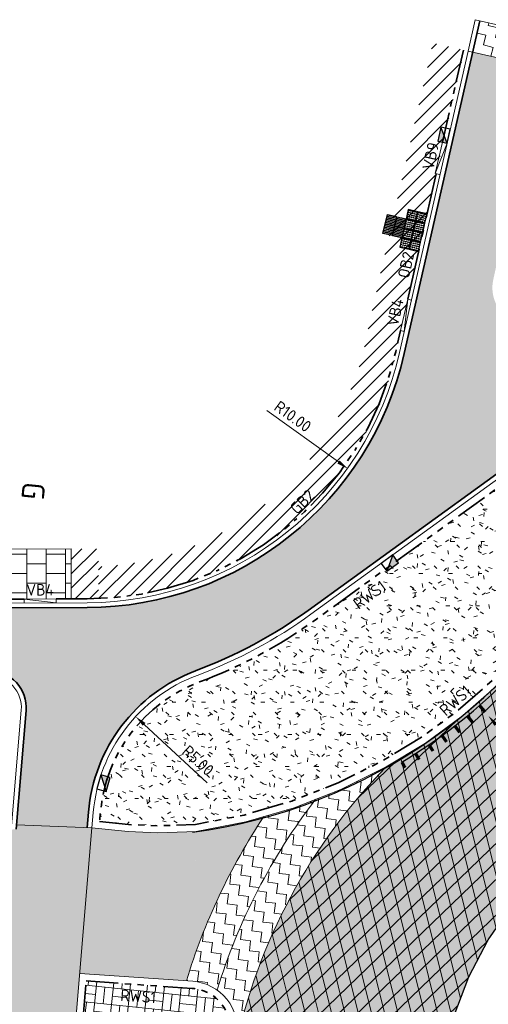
# Model space of a CAD drawing. Header units: metres. Extents: x 196651 to 397723, y 354703 to 710691.
# Tile 208 of 256: x 198029 to 198044, y 356126 to 356156. Entities that reach past the tile are written whole.
import ezdxf
from ezdxf.enums import TextEntityAlignment as Align

# ---------------------------------------------------------------- set-up
doc = ezdxf.new("R2010")
doc.units = ezdxf.units.M
doc.header["$MEASUREMENT"] = 0
for name, pattern in [('VH-OPSLUITBAND_100X200', [16, 8, -2, 4, -2]), ('VH-OPSLUITBAND_120X250', [26, 16, -4, 2, -4]), ('VH-RIJWIELPADBAND_410X225', [28, 16, -2, 2, -2, 0, -2, 2, -2]), ('VH-RWSBAND_110X220', [24, 10, -2, 2, -2, 2, -2, 2, -2]), ('VH-TROTTOIRBAND_180-200', [20, 10, -2, 2, -2, 2, -2])]:
    doc.linetypes.add(name, pattern=pattern)
for name, color, linetype, lineweight in [('N-WE-GR-GRAS_BERM-A', 86, 'Continuous', 5), ('N-WE-VH-GOOT_TEGEL-G', 170, 'Continuous', 35), ('N-WE-VH-KANTOPSLUITING_OPSLUITBAND_120X250-G', 5, 'VH-OPSLUITBAND_120X250', 35), ('N-WE-VH-KANTOPSLUITING_RIJWIELPADBAND_410X250-G', 5, 'VH-RIJWIELPADBAND_410X225', 35), ('N-WE-VH-KANTOPSLUITING_TEKST-T', 7, 'VH-OPSLUITBAND_100X200', 35), ('N-WE-VH-KANTOPSLUITING_TROTTOIRBAND_180 200-G', 6, 'VH-TROTTOIRBAND_180-200', 35), ('N-WE-VH-KANTOPSLUITING_TROTTOIRBAND_RWS_110 220-G', 6, 'VH-RWSBAND_110X220', 35), ('N-WE-VH-KANTVERHARDING-G', 1, 'Continuous', 5), ('N-WE-VH-VERHARDING_ASFALT_DEKLAAG-A', 251, 'Continuous', 5), ('N-WE-VH-VERHARDING_ASFALT_DEKLAAG-G_ZWART', 252, 'Continuous', 5), ('N-WE-VH-VERHARDING_ASFALT_TRAPSGEWIJSFREZEN-1_TRAP-A', 5, 'Continuous', 5), ('N-WE-VH-VERHARDING_HERSTRATEN-A', 252, 'Continuous', 5), ('N-WE-VH-VERHARDING_TEGEL-A', 252, 'Continuous', 5), ('N-WE-VH-VERKEERSTEGEL-GELEIDETEGEL-S', 5, 'Continuous', 25), ('N-WE-VH-VERKEERSTEGEL-NOPPENTEGEL-S', 5, 'Continuous', 25), ('N-WE-VH_BETON_PRINTBETON-A', 252, 'Continuous', 5), ('X-XX-AL-AANPIJLING-M', 7, 'Continuous', 18), ('X-XX-AL-VERWIJZING_DOORSNEDE-200-S', 3, 'Continuous', 25)]:
    doc.layers.add(name, color=color, linetype=linetype, lineweight=lineweight)
doc.layers.add('N-WE-RI-HWA_KOLK_TROTTOIR-S', color=150, linetype='Continuous')
doc.layers.add('N-WE-VW-MARKERING_RUMBLE_STRIP-G', color=7, linetype='Continuous')
doc.layers.add('N-WE-VH-VERHARDING_ASFALT_COATING_ROOD-G', color=7, linetype='Continuous', lineweight=5, true_color=0xffa8a8)
doc.layers.add('N-WE-VH-VERHARDING_ASFALT_DEKLAAG-G_ROOD', color=7, linetype='Continuous', lineweight=5, true_color=0xbf4040)
doc.layers.add('X-XX-AL-HULPLIJNEN', color=4, linetype='Continuous', lineweight=25, plot=False)
doc.styles.add('NLCS-ISO', font='NLCS-ISO.ttf')
doc.styles.add('NLCS-ISO-M200-T18', font='NLCS-ISO.ttf')
doc.styles.get("Standard").update_dxf_attribs({"font": 'isocp.shx'})
doc.dimstyles.new('NLCS-M200-T18-PIJL', dxfattribs={"dimscale": 0.2, "dimtxt": 1.8, "dimasz": 1.8, "dimexe": 2, "dimexo": 2, "dimgap": 0.7, "dimtad": 1, "dimzin": 0, "dimdsep": 46, "dimtxsty": 'NLCS-ISO-M200-T18', "dimcen": 0, "dimdle": 2, "dimse1": 1, "dimse2": 1, "dimclrd": 256, "dimclre": 256, "dimclrt": 256, "dimadec": 1, "dimazin": 0, "dimtfac": 1, "dimtofl": 0, "dimtmove": 1, "dimatfit": 0, "dimfxl": 2, "dimfxlon": 1, "dimtfillclr": 254, "dimtolj": 1, "dimtzin": 0, "dimlwd": 18, "dimlwe": 18, "dimarcsym": 0})

# ---------------------------------------------------------------- blocks, each defined once
blk = doc.blocks.new('TEKST TB')
at = {"style": 'NLCS-ISO'}
blk.add_attdef('TEKST_TROTTOIRBANDEN', text='', height=0.36, rotation=0.3407, dxfattribs=at).set_placement((0, 0), align=Align.BOTTOM_CENTER)
blk = doc.blocks.new('*D1962')
at = {"layer": 'Defpoints', "color": 0, "ltscale": 0.2, "transparency": 16777216}
for p in [(198031.267, 356148.094), (198039.391, 356142.263)]:
    blk.add_point(p, dxfattribs=at)
at = {"layer": 'X-XX-AL-AANPIJLING-M', "linetype": 'Continuous', "lineweight": 18, "ltscale": 0.2, "transparency": 16777216}
blk.add_line((198036.863, 356144.077), (198039.098, 356142.473), dxfattribs=at)
at = {"layer": 'X-XX-AL-AANPIJLING-M', "ltscale": 0.2, "transparency": 16777216}
blk.add_solid([(198039.133, 356142.522), (198039.063, 356142.424), (198039.391, 356142.263)], dxfattribs=at)
at = {"layer": 'X-XX-AL-AANPIJLING-M', "ltscale": 0.2, "transparency": 16777216, "insert": (198037.676, 356143.888), "char_height": 0.36, "attachment_point": 5, "rotation": 324.3312, "style": 'NLCS-ISO-M200-T18'}
blk.add_mtext('\\A1;R10.00', dxfattribs=at)
blk = doc.blocks.new('*D1792')
at = {"layer": 'Defpoints', "color": 0, "ltscale": 0.2, "transparency": 16777216}
for p in [(198032.788, 356134.555), (198036.453, 356131.153)]:
    blk.add_point(p, dxfattribs=at)
at = {"layer": 'X-XX-AL-AANPIJLING-M', "linetype": 'Continuous', "lineweight": 18, "ltscale": 0.2, "transparency": 16777216}
blk.add_line((198035.012, 356132.491), (198033.052, 356134.31), dxfattribs=at)
at = {"layer": 'X-XX-AL-AANPIJLING-M', "ltscale": 0.2, "transparency": 16777216}
blk.add_solid([(198033.093, 356134.354), (198033.011, 356134.266), (198032.788, 356134.555)], dxfattribs=at)
at = {"layer": 'X-XX-AL-AANPIJLING-M', "ltscale": 0.2, "transparency": 16777216, "insert": (198034.731, 356133.188), "char_height": 0.36, "attachment_point": 5, "rotation": 317.127, "style": 'NLCS-ISO-M200-T18'}
blk.add_mtext('\\A1;R5.00', dxfattribs=at)
blk = doc.blocks.new('N-SRI-HWA-KOLK_TROTTOIR-SO')
blk.add_hatch(color=256).paths.add_polyline_path([(1.125, 0.75), (-1.125, 0.75), (-1.125, -0.75)])
blk.add_line((-1.125, -0.75), (1.125, 0.75))
at = {"flags": 128}
blk.add_lwpolyline([(-1.125, -0.75), (1.125, -0.75), (1.125, 0.75), (-1.125, 0.75)], close=True, dxfattribs=at)
blk = doc.blocks.new('*D1663')
at = {"layer": 'Defpoints', "color": 0, "ltscale": 0.2, "transparency": 16777216}
for p in [(198033.991, 356145.963), (198043.757, 356134.578)]:
    blk.add_point(p, dxfattribs=at)
at = {"layer": 'X-XX-AL-AANPIJLING-M', "linetype": 'Continuous', "lineweight": 18, "ltscale": 0.2, "transparency": 16777216}
blk.add_line((198045.228, 356132.862), (198043.991, 356134.305), dxfattribs=at)
at = {"layer": 'X-XX-AL-AANPIJLING-M', "ltscale": 0.2, "transparency": 16777216}
blk.add_solid([(198044.036, 356134.344), (198043.945, 356134.265), (198043.757, 356134.578)], dxfattribs=at)
at = {"layer": 'X-XX-AL-AANPIJLING-M', "ltscale": 0.2, "transparency": 16777216, "insert": (198044.969, 356133.655), "char_height": 0.36, "attachment_point": 5, "rotation": 310.6203, "style": 'NLCS-ISO-M200-T18'}
blk.add_mtext('\\A1;R15.00', dxfattribs=at)
blk = doc.blocks.new('*U1818')
at = {"flags": 128}
for points in [[(0, 0.3), (0, 0.6), (0.3, 0.6), (0.3, 0.3)], [(0.3, 0.3), (0.3, 0.6), (0.6, 0.6), (0.6, 0.3)], [(0, 0), (0, 0.3), (0.3, 0.3), (0.3, 0)], [(0.3, 0), (0.3, 0.3), (0.6, 0.3), (0.6, 0)]]:
    blk.add_lwpolyline(points, close=True, dxfattribs=at)
for points in [[(0.0045, 0.5955, -0.4142136), (0.007, 0.598), (0.1475, 0.598)], [(0.1475, 0.593), (0.007, 0.593, -0.4142136), (0.0045, 0.5955), (0.0045, 0.5955)], [(0.0045, 0.547, -0.4142136), (0.007, 0.5495), (0.1475, 0.5495)], [(0.1475, 0.5445), (0.007, 0.5445, -0.4142136), (0.0045, 0.547), (0.0045, 0.547)], [(0.0045, 0.4985, -0.4142136), (0.007, 0.501), (0.1475, 0.501)], [(0.1475, 0.496), (0.007, 0.496, -0.4142136), (0.0045, 0.4985), (0.0045, 0.4985)], [(0.0045, 0.45, -0.4142136), (0.007, 0.4525), (0.1475, 0.4525)], [(0.1475, 0.4475), (0.007, 0.4475, -0.4142136), (0.0045, 0.45), (0.0045, 0.45)], [(0.0045, 0.4015, -0.4142136), (0.007, 0.404), (0.1475, 0.404)], [(0.1475, 0.399), (0.007, 0.399, -0.4142136), (0.0045, 0.4015), (0.0045, 0.4015)], [(0.0045, 0.353, -0.4142136), (0.007, 0.3555), (0.1475, 0.3555)], [(0.1475, 0.3505), (0.007, 0.3505, -0.4142136), (0.0045, 0.353), (0.0045, 0.353)], [(0.0045, 0.3045, -0.4142136), (0.007, 0.307), (0.1475, 0.307)], [(0.1475, 0.598), (0.293, 0.598, -0.4142136), (0.2955, 0.5955), (0.2955, 0.5955, -0.4142136), (0.293, 0.593), (0.1475, 0.593)], [(0.1475, 0.5495), (0.293, 0.5495, -0.4142136), (0.2955, 0.547), (0.2955, 0.547, -0.4142136), (0.293, 0.5445), (0.1475, 0.5445)], [(0.1475, 0.501), (0.293, 0.501, -0.4142136), (0.2955, 0.4985), (0.2955, 0.4985, -0.4142136), (0.293, 0.496), (0.1475, 0.496)], [(0.1475, 0.4525), (0.293, 0.4525, -0.4142136), (0.2955, 0.45), (0.2955, 0.45, -0.4142136), (0.293, 0.4475), (0.1475, 0.4475)], [(0.1475, 0.404), (0.293, 0.404, -0.4142136), (0.2955, 0.4015), (0.2955, 0.4015, -0.4142136), (0.293, 0.399), (0.1475, 0.399)], [(0.1475, 0.3555), (0.293, 0.3555, -0.4142136), (0.2955, 0.353), (0.2955, 0.353, -0.4142136), (0.293, 0.3505), (0.1475, 0.3505)], [(0.1475, 0.307), (0.293, 0.307, -0.4142136), (0.2955, 0.3045), (0.2955, 0.3045, -0.4142136), (0.293, 0.302), (0.1475, 0.302)], [(0.3045, 0.5955, -0.4142136), (0.307, 0.598), (0.4475, 0.598)], [(0.4475, 0.593), (0.307, 0.593, -0.4142136), (0.3045, 0.5955), (0.3045, 0.5955)], [(0.3045, 0.547, -0.4142136), (0.307, 0.5495), (0.4475, 0.5495)], [(0.4475, 0.5445), (0.307, 0.5445, -0.4142136), (0.3045, 0.547), (0.3045, 0.547)], [(0.3045, 0.4985, -0.4142136), (0.307, 0.501), (0.4475, 0.501)], [(0.4475, 0.496), (0.307, 0.496, -0.4142136), (0.3045, 0.4985), (0.3045, 0.4985)], [(0.3045, 0.45, -0.4142136), (0.307, 0.4525), (0.4475, 0.4525)], [(0.4475, 0.4475), (0.307, 0.4475, -0.4142136), (0.3045, 0.45), (0.3045, 0.45)], [(0.3045, 0.4015, -0.4142136), (0.307, 0.404), (0.4475, 0.404)], [(0.4475, 0.399), (0.307, 0.399, -0.4142136), (0.3045, 0.4015), (0.3045, 0.4015)], [(0.3045, 0.353, -0.4142136), (0.307, 0.3555), (0.4475, 0.3555)], [(0.4475, 0.3505), (0.307, 0.3505, -0.4142136), (0.3045, 0.353), (0.3045, 0.353)], [(0.3045, 0.3045, -0.4142136), (0.307, 0.307), (0.4475, 0.307)], [(0.4475, 0.598), (0.593, 0.598, -0.4142136), (0.5955, 0.5955), (0.5955, 0.5955, -0.4142136), (0.593, 0.593), (0.4475, 0.593)], [(0.4475, 0.5495), (0.593, 0.5495, -0.4142136), (0.5955, 0.547), (0.5955, 0.547, -0.4142136), (0.593, 0.5445), (0.4475, 0.5445)], [(0.4475, 0.501), (0.593, 0.501, -0.4142136), (0.5955, 0.4985), (0.5955, 0.4985, -0.4142136), (0.593, 0.496), (0.4475, 0.496)], [(0.4475, 0.4525), (0.593, 0.4525, -0.4142136), (0.5955, 0.45), (0.5955, 0.45, -0.4142136), (0.593, 0.4475), (0.4475, 0.4475)], [(0.4475, 0.404), (0.593, 0.404, -0.4142136), (0.5955, 0.4015), (0.5955, 0.4015, -0.4142136), (0.593, 0.399), (0.4475, 0.399)], [(0.4475, 0.3555), (0.593, 0.3555, -0.4142136), (0.5955, 0.353), (0.5955, 0.353, -0.4142136), (0.593, 0.3505), (0.4475, 0.3505)], [(0.4475, 0.307), (0.593, 0.307, -0.4142136), (0.5955, 0.3045), (0.5955, 0.3045, -0.4142136), (0.593, 0.302), (0.4475, 0.302)], [(0.1475, 0.302), (0.007, 0.302, -0.4142136), (0.0045, 0.3045), (0.0045, 0.3045)], [(0.0045, 0.2955, -0.4142136), (0.007, 0.298), (0.1475, 0.298)], [(0.1475, 0.293), (0.007, 0.293, -0.4142136), (0.0045, 0.2955), (0.0045, 0.2955)], [(0.0045, 0.247, -0.4142136), (0.007, 0.2495), (0.1475, 0.2495)], [(0.1475, 0.2445), (0.007, 0.2445, -0.4142136), (0.0045, 0.247), (0.0045, 0.247)], [(0.0045, 0.1985, -0.4142136), (0.007, 0.201), (0.1475, 0.201)], [(0.1475, 0.196), (0.007, 0.196, -0.4142136), (0.0045, 0.1985), (0.0045, 0.1985)], [(0.0045, 0.15, -0.4142136), (0.007, 0.1525), (0.1475, 0.1525)], [(0.1475, 0.1475), (0.007, 0.1475, -0.4142136), (0.0045, 0.15), (0.0045, 0.15)], [(0.0045, 0.1015, -0.4142136), (0.007, 0.104), (0.1475, 0.104)], [(0.1475, 0.099), (0.007, 0.099, -0.4142136), (0.0045, 0.1015), (0.0045, 0.1015)], [(0.0045, 0.053, -0.4142136), (0.007, 0.0555), (0.1475, 0.0555)], [(0.1475, 0.0505), (0.007, 0.0505, -0.4142136), (0.0045, 0.053), (0.0045, 0.053)], [(0.0045, 0.0045, -0.4142136), (0.007, 0.007), (0.1475, 0.007)], [(0.1475, 0.002), (0.007, 0.002, -0.4142136), (0.0045, 0.0045), (0.0045, 0.0045)], [(0.1475, 0.298), (0.293, 0.298, -0.4142136), (0.2955, 0.2955), (0.2955, 0.2955, -0.4142136), (0.293, 0.293), (0.1475, 0.293)], [(0.1475, 0.2495), (0.293, 0.2495, -0.4142136), (0.2955, 0.247), (0.2955, 0.247, -0.4142136), (0.293, 0.2445), (0.1475, 0.2445)], [(0.1475, 0.201), (0.293, 0.201, -0.4142136), (0.2955, 0.1985), (0.2955, 0.1985, -0.4142136), (0.293, 0.196), (0.1475, 0.196)], [(0.1475, 0.1525), (0.293, 0.1525, -0.4142136), (0.2955, 0.15), (0.2955, 0.15, -0.4142136), (0.293, 0.1475), (0.1475, 0.1475)], [(0.1475, 0.104), (0.293, 0.104, -0.4142136), (0.2955, 0.1015), (0.2955, 0.1015, -0.4142136), (0.293, 0.099), (0.1475, 0.099)], [(0.1475, 0.0555), (0.293, 0.0555, -0.4142136), (0.2955, 0.053), (0.2955, 0.053, -0.4142136), (0.293, 0.0505), (0.1475, 0.0505)], [(0.1475, 0.007), (0.293, 0.007, -0.4142136), (0.2955, 0.0045), (0.2955, 0.0045, -0.4142136), (0.293, 0.002), (0.1475, 0.002)], [(0.4475, 0.302), (0.307, 0.302, -0.4142136), (0.3045, 0.3045), (0.3045, 0.3045)], [(0.3045, 0.2955, -0.4142136), (0.307, 0.298), (0.4475, 0.298)], [(0.4475, 0.293), (0.307, 0.293, -0.4142136), (0.3045, 0.2955), (0.3045, 0.2955)], [(0.3045, 0.247, -0.4142136), (0.307, 0.2495), (0.4475, 0.2495)], [(0.4475, 0.2445), (0.307, 0.2445, -0.4142136), (0.3045, 0.247), (0.3045, 0.247)], [(0.3045, 0.1985, -0.4142136), (0.307, 0.201), (0.4475, 0.201)], [(0.4475, 0.196), (0.307, 0.196, -0.4142136), (0.3045, 0.1985), (0.3045, 0.1985)], [(0.3045, 0.15, -0.4142136), (0.307, 0.1525), (0.4475, 0.1525)], [(0.4475, 0.1475), (0.307, 0.1475, -0.4142136), (0.3045, 0.15), (0.3045, 0.15)], [(0.3045, 0.1015, -0.4142136), (0.307, 0.104), (0.4475, 0.104)], [(0.4475, 0.099), (0.307, 0.099, -0.4142136), (0.3045, 0.1015), (0.3045, 0.1015)], [(0.3045, 0.053, -0.4142136), (0.307, 0.0555), (0.4475, 0.0555)], [(0.4475, 0.0505), (0.307, 0.0505, -0.4142136), (0.3045, 0.053), (0.3045, 0.053)], [(0.3045, 0.0045, -0.4142136), (0.307, 0.007), (0.4475, 0.007)], [(0.4475, 0.002), (0.307, 0.002, -0.4142136), (0.3045, 0.0045), (0.3045, 0.0045)], [(0.4475, 0.298), (0.593, 0.298, -0.4142136), (0.5955, 0.2955), (0.5955, 0.2955, -0.4142136), (0.593, 0.293), (0.4475, 0.293)], [(0.4475, 0.2495), (0.593, 0.2495, -0.4142136), (0.5955, 0.247), (0.5955, 0.247, -0.4142136), (0.593, 0.2445), (0.4475, 0.2445)], [(0.4475, 0.201), (0.593, 0.201, -0.4142136), (0.5955, 0.1985), (0.5955, 0.1985, -0.4142136), (0.593, 0.196), (0.4475, 0.196)], [(0.4475, 0.1525), (0.593, 0.1525, -0.4142136), (0.5955, 0.15), (0.5955, 0.15, -0.4142136), (0.593, 0.1475), (0.4475, 0.1475)], [(0.4475, 0.104), (0.593, 0.104, -0.4142136), (0.5955, 0.1015), (0.5955, 0.1015, -0.4142136), (0.593, 0.099), (0.4475, 0.099)], [(0.4475, 0.0555), (0.593, 0.0555, -0.4142136), (0.5955, 0.053), (0.5955, 0.053, -0.4142136), (0.593, 0.0505), (0.4475, 0.0505)], [(0.4475, 0.007), (0.593, 0.007, -0.4142136), (0.5955, 0.0045), (0.5955, 0.0045, -0.4142136), (0.593, 0.002), (0.4475, 0.002)]]:
    blk.add_lwpolyline(points, format="xyb", dxfattribs=at)
blk = doc.blocks.new('*U2076')
for centre in [(0.025, 0.275), (0.025, 0.2125), (0.025, 0.15), (0.025, 0.0875), (0.025, 0.025), (0.0875, 0.275), (0.0875, 0.2125), (0.0875, 0.15), (0.0875, 0.0875), (0.0875, 0.025), (0.15, 0.275), (0.15, 0.2125), (0.15, 0.15), (0.15, 0.0875), (0.15, 0.025), (0.2125, 0.275), (0.2125, 0.2125), (0.2125, 0.15), (0.2125, 0.0875), (0.2125, 0.025), (0.275, 0.275), (0.275, 0.2125), (0.275, 0.15), (0.275, 0.0875), (0.275, 0.025), (0.325, 0.275), (0.325, 0.2125), (0.325, 0.15), (0.325, 0.0875), (0.325, 0.025), (0.3875, 0.275), (0.3875, 0.2125), (0.3875, 0.15), (0.3875, 0.0875), (0.3875, 0.025), (0.45, 0.275), (0.45, 0.2125), (0.45, 0.15), (0.45, 0.0875), (0.45, 0.025), (0.5125, 0.275), (0.5125, 0.2125), (0.5125, 0.15), (0.5125, 0.0875), (0.5125, 0.025), (0.575, 0.275), (0.575, 0.2125), (0.575, 0.15), (0.575, 0.0875), (0.575, 0.025), (0.625, 0.275), (0.625, 0.2125), (0.625, 0.15), (0.625, 0.0875), (0.625, 0.025), (0.6875, 0.275), (0.6875, 0.2125), (0.6875, 0.15), (0.6875, 0.0875), (0.6875, 0.025), (0.75, 0.275), (0.75, 0.2125), (0.75, 0.15), (0.75, 0.0875), (0.75, 0.025), (0.8125, 0.275), (0.8125, 0.2125), (0.8125, 0.15), (0.8125, 0.0875), (0.8125, 0.025), (0.875, 0.275), (0.875, 0.2125), (0.875, 0.15), (0.875, 0.0875), (0.875, 0.025), (0.925, 0.275), (0.925, 0.2125), (0.925, 0.15), (0.925, 0.0875), (0.925, 0.025), (0.9875, 0.275), (0.9875, 0.2125), (0.9875, 0.15), (0.9875, 0.0875), (0.9875, 0.025), (1.05, 0.275), (1.05, 0.2125), (1.05, 0.15), (1.05, 0.0875), (1.05, 0.025), (1.1125, 0.275), (1.1125, 0.2125), (1.1125, 0.15), (1.1125, 0.0875), (1.1125, 0.025), (1.175, 0.275), (1.175, 0.2125), (1.175, 0.15), (1.175, 0.0875), (1.175, 0.025), (0.025, -0.025), (0.025, -0.0875), (0.025, -0.15), (0.025, -0.2125), (0.025, -0.275), (0.0875, -0.025), (0.0875, -0.0875), (0.0875, -0.15), (0.0875, -0.2125), (0.0875, -0.275), (0.15, -0.025), (0.15, -0.0875), (0.15, -0.15), (0.15, -0.2125), (0.15, -0.275), (0.2125, -0.025), (0.2125, -0.0875), (0.2125, -0.15), (0.2125, -0.2125), (0.2125, -0.275), (0.275, -0.025), (0.275, -0.0875), (0.275, -0.15), (0.275, -0.2125), (0.275, -0.275), (0.325, -0.025), (0.325, -0.0875), (0.325, -0.15), (0.325, -0.2125), (0.325, -0.275), (0.3875, -0.025), (0.3875, -0.0875), (0.3875, -0.15), (0.3875, -0.2125), (0.3875, -0.275), (0.45, -0.025), (0.45, -0.0875), (0.45, -0.15), (0.45, -0.2125), (0.45, -0.275), (0.5125, -0.025), (0.5125, -0.0875), (0.5125, -0.15), (0.5125, -0.2125), (0.5125, -0.275), (0.575, -0.025), (0.575, -0.0875), (0.575, -0.15), (0.575, -0.2125), (0.575, -0.275), (0.625, -0.025), (0.625, -0.0875), (0.625, -0.15), (0.625, -0.2125), (0.625, -0.275), (0.6875, -0.025), (0.6875, -0.0875), (0.6875, -0.15), (0.6875, -0.2125), (0.6875, -0.275), (0.75, -0.025), (0.75, -0.0875), (0.75, -0.15), (0.75, -0.2125), (0.75, -0.275), (0.8125, -0.025), (0.8125, -0.0875), (0.8125, -0.15), (0.8125, -0.2125), (0.8125, -0.275), (0.875, -0.025), (0.875, -0.0875), (0.875, -0.15), (0.875, -0.2125), (0.875, -0.275), (0.925, -0.025), (0.925, -0.0875), (0.925, -0.15), (0.925, -0.2125), (0.925, -0.275), (0.9875, -0.025), (0.9875, -0.0875), (0.9875, -0.15), (0.9875, -0.2125), (0.9875, -0.275), (1.05, -0.025), (1.05, -0.0875), (1.05, -0.15), (1.05, -0.2125), (1.05, -0.275), (1.1125, -0.025), (1.1125, -0.0875), (1.1125, -0.15), (1.1125, -0.2125), (1.1125, -0.275), (1.175, -0.025), (1.175, -0.0875), (1.175, -0.15), (1.175, -0.2125), (1.175, -0.275)]:
    blk.add_circle(centre, 0.01)
for points in [[(0.3, 0), (0.3, 0.3), (0, 0.3), (0, 0)], [(0.3, -0.3), (0.3, 0), (0, 0), (0, -0.3)], [(0.6, 0), (0.6, 0.3), (0.3, 0.3), (0.3, 0)], [(0.6, -0.3), (0.6, 0), (0.3, 0), (0.3, -0.3)], [(0.9, 0), (0.9, 0.3), (0.6, 0.3), (0.6, 0)], [(0.9, -0.3), (0.9, 0), (0.6, 0), (0.6, -0.3)], [(1.2, 0), (1.2, 0.3), (0.9, 0.3), (0.9, 0)], [(1.2, -0.3), (1.2, 0), (0.9, 0), (0.9, -0.3)]]:
    blk.add_3dface(points)

msp = doc.modelspace()

# ---------------------------------------------------------------- hatches: boundary and pattern name
at = {"layer": 'N-WE-GR-GRAS_BERM-A'}
h = msp.add_hatch(dxfattribs=at)
h.set_pattern_fill('AGR-GRAS_01', color=256, scale=0.04, pattern_type=2)
h.set_pattern_definition([(0, (0, 0), (1, 1), [0.12, -0.8]), (45, (0.4, 0.2), (-0.113137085, 1.8667619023), [0.12, -0.8]), (30, (0.08, 0.12), (0.2274613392, 1.2860254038), [0.12, -0.8]), (15, (0.32, 0.48), (0.3856270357, 0.724494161), [0.12, -0.8]), (135, (0.16, 2), (-0.02828427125, -0.6505382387), [0.12, -0.8]), (150, (1.2, 0.4), (0.2156921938, -0.5864101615), [0.12, -0.8]), (165, (0.24, 0.04), (0.1434520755, -0.7010146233), [0.12, -0.8]), (85, (0.4, 0.4), (-0.8726773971, 1.0400164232), [0.12, -0.8]), (100, (0, 0), (-1.1121176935, 0.7787131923), [0.12, -0.8])])
h.paths.add_polyline_path([(198046.566, 356139.047), (198047.259, 356140.326), (198047.842, 356141.682, 0.049213), (198048.576, 356143.996, 0.163756), (198046.273, 356143.279), (198038.37, 356137.557, -0.067266), (198034.778, 356135.63, 0.289967), (198031.689, 356131.553), (198031.667, 356131.287), (198032.568, 356131.196), (198033.465, 356131.153), (198033.783, 356131.166), (198034.646, 356131.199), (198036.158, 356131.492), (198037.644, 356131.926), (198039.086, 356132.492), (198040.474, 356133.179), (198041.681, 356133.912), (198042.819, 356134.747), (198043.88, 356135.678), (198044.854, 356136.699), (198045.761, 356137.836)])
at = {"layer": 'N-WE-VH-VERHARDING_ASFALT_COATING_ROOD-G'}
h = msp.add_hatch(color=256, dxfattribs=at)
edge = h.paths.add_edge_path()
edge.add_line((198031.429, 356131.089), (198029.079, 356131.184))
edge.add_line((198029.079, 356131.184), (198029.068, 356131.048))
edge.add_line((198029.068, 356131.048), (198028.916, 356131.039))
edge.add_line((198028.916, 356131.039), (198028.569, 356126.908))
edge.add_line((198028.569, 356126.908), (198028.199, 356122.504))
edge.add_line((198028.199, 356122.504), (198027.924, 356119.235))
edge.add_arc((198024.935, 356119.486), 3, 345.2731, 355.1958, ccw=False)
edge.add_line((198027.836, 356118.723), (198027.987, 356118.706))
edge.add_arc((198024.935, 356119.486), 3.15, 342.901, 345.6649, ccw=False)
edge.add_line((198027.946, 356118.56), (198030.353, 356118.283))
edge.add_line((198030.353, 356118.283), (198031.429, 356131.089))
at = {"layer": 'N-WE-VH-VERHARDING_ASFALT_DEKLAAG-A', "lineweight": 9}
h = msp.add_hatch(dxfattribs=at)
h.set_pattern_fill('AVH-ASFALT', color=256, scale=0.4, angle=164, pattern_type=2)
h.set_pattern_definition([(224, (0, 0), (0.2778633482, -0.28773592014), []), (284, (0, 0), (0.3881182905, 0.09676875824), [])])
h.paths.add_polyline_path([(198042.195, 356121.505), (198042.213, 356122.748), (198042.377, 356124.006), (198042.691, 356125.254), (198043.154, 356126.464), (198043.757, 356127.611), (198044.486, 356128.671), (198045.322, 356129.626), (198046.244, 356130.46), (198047.263, 356131.179), (198048.396, 356131.776), (198049.62, 356132.226), (198050.904, 356132.51), (198052.215, 356132.619), (198053.517, 356132.551), (198054.776, 356132.316), (198055.962, 356131.93), (198057.197, 356131.35), (198058.38, 356130.606), (198059.478, 356129.706), (198060.461, 356128.667), (198061.305, 356127.512), (198061.99, 356126.269), (198062.508, 356124.971), (198062.854, 356123.651), (198063.03, 356122.293), (198063.018, 356120.882), (198062.804, 356119.459), (198062.386, 356118.066), (198061.773, 356116.748), (198060.988, 356115.542), (198060.06, 356114.48), (198059.026, 356113.581), (198057.873, 356112.821), (198056.594, 356112.205), (198055.217, 356111.761), (198053.778, 356111.508), (198052.317, 356111.458), (198050.878, 356111.608), (198049.499, 356111.947), (198048.214, 356112.452), (198047.006, 356113.121), (198045.867, 356113.968), (198044.834, 356114.982), (198043.942, 356116.139), (198043.22, 356117.409), (198042.685, 356118.754), (198042.345, 356120.132)], flags=16)
edge = h.paths.add_edge_path()
edge.add_arc((198055.477, 356121.719), 14.113, 355.5884, 393.7722)
edge.add_line((198067.208, 356129.564), (198066.179, 356130.554))
edge.add_line((198066.179, 356130.554), (198065.229, 356131.621))
edge.add_line((198065.229, 356131.621), (198064.37, 356132.763))
edge.add_line((198064.37, 356132.763), (198063.613, 356133.974))
edge.add_arc((198053.824, 356126.357), 12.403, 37.8858, 85.5775)
edge.add_line((198054.78, 356138.724), (198053.776, 356138.776))
edge.add_line((198053.776, 356138.776), (198053.677, 356138.781))
edge.add_arc((198052.366, 356125.937), 12.91, 84.1723, 124.6806)
edge.add_line((198045.02, 356136.554), (198044.032, 356135.519))
edge.add_line((198044.032, 356135.519), (198042.957, 356134.575))
edge.add_line((198042.957, 356134.575), (198041.803, 356133.729))
edge.add_line((198041.803, 356133.729), (198040.58, 356132.986))
edge.add_arc((198053.256, 356120.55), 17.758, 135.5478, 167.9899)
edge.add_line((198035.887, 356124.245), (198035.751, 356123.323))
edge.add_arc((198059.696, 356125.031), 24.006, 184.0794, 206.5771)
edge.add_arc((198026.069, 356101.444), 17.688, 27.5601, 46.5773, ccw=False)
edge.add_arc((198052.315, 356119.682), 14.585, 223.5779, 261.9631)
edge.add_line((198050.276, 356105.24), (198051.064, 356105.151))
edge.add_arc((198052.315, 356119.682), 14.585, 265.0803, 302.8951)
edge.add_arc((198073.174, 356095.693), 17.472, 119.2324, 137.7735, ccw=False)
edge.add_arc((198058.584, 356119.945), 10.853, 303.9315, 358.1587)
edge.add_line((198069.431, 356119.596), (198069.548, 356120.633))
at = {"layer": 'N-WE-VH-VERHARDING_ASFALT_DEKLAAG-G_ROOD'}
msp.add_hatch(color=256, dxfattribs=at).paths.add_polyline_path([(198046.056, 356143.579, -0.178601), (198048.823, 356144.354), (198048.855, 356144.351), (198049.062, 356146.541), (198044.977, 356146.742, -0.464988), (198043.911, 356148.141), (198044.512, 356150.841), (198045.382, 356154.746), (198043.274, 356155.22), (198041.141, 356145.842, -0.349206), (198031.277, 356137.944), (198028.262, 356137.934), (198028.243, 356135.984, -0.436077), (198029.378, 356134.738), (198029.079, 356131.184), (198031.279, 356131.095), (198031.321, 356131.584, -0.289967), (198034.648, 356135.976, 0.067266), (198038.153, 356137.856)])
at = {"layer": 'N-WE-VH-VERHARDING_ASFALT_DEKLAAG-G_ZWART'}
h = msp.add_hatch(color=256, dxfattribs=at)
h.paths.add_polyline_path([(198042.195, 356121.505), (198042.213, 356122.748), (198042.377, 356124.006), (198042.691, 356125.254), (198043.154, 356126.464), (198043.757, 356127.611), (198044.486, 356128.671), (198045.322, 356129.626), (198046.244, 356130.46), (198047.263, 356131.179), (198048.396, 356131.776), (198049.62, 356132.226), (198050.904, 356132.51), (198052.215, 356132.619), (198053.517, 356132.551), (198054.776, 356132.316), (198055.962, 356131.93), (198057.197, 356131.35), (198058.38, 356130.606), (198059.478, 356129.706), (198060.461, 356128.667), (198061.305, 356127.512), (198061.99, 356126.269), (198062.508, 356124.971), (198062.854, 356123.651), (198063.03, 356122.293), (198063.018, 356120.882), (198062.804, 356119.459), (198062.386, 356118.066), (198061.773, 356116.748), (198060.988, 356115.542), (198060.06, 356114.48), (198059.026, 356113.581), (198057.873, 356112.821), (198056.594, 356112.205), (198055.217, 356111.761), (198053.778, 356111.508), (198052.317, 356111.458), (198050.878, 356111.608), (198049.499, 356111.947), (198048.214, 356112.452), (198047.006, 356113.121), (198045.867, 356113.968), (198044.834, 356114.982), (198043.942, 356116.139), (198043.22, 356117.409), (198042.685, 356118.754), (198042.345, 356120.132)], flags=16)
edge = h.paths.add_edge_path()
edge.add_arc((198055.477, 356121.719), 14.113, 355.5884, 393.7722)
edge.add_line((198067.208, 356129.564), (198066.179, 356130.554))
edge.add_line((198066.179, 356130.554), (198065.229, 356131.621))
edge.add_line((198065.229, 356131.621), (198064.37, 356132.763))
edge.add_line((198064.37, 356132.763), (198063.613, 356133.974))
edge.add_arc((198053.824, 356126.357), 12.403, 37.8858, 85.5775)
edge.add_line((198054.78, 356138.724), (198053.776, 356138.776))
edge.add_line((198053.776, 356138.776), (198053.677, 356138.781))
edge.add_arc((198052.366, 356125.937), 12.91, 84.1723, 124.6806)
edge.add_line((198045.02, 356136.554), (198044.032, 356135.519))
edge.add_line((198044.032, 356135.519), (198042.957, 356134.575))
edge.add_line((198042.957, 356134.575), (198041.803, 356133.729))
edge.add_line((198041.803, 356133.729), (198040.58, 356132.986))
edge.add_arc((198053.256, 356120.55), 17.758, 135.5478, 167.9899)
edge.add_line((198035.887, 356124.245), (198035.751, 356123.323))
edge.add_arc((198059.696, 356125.031), 24.006, 184.0794, 206.5771)
edge.add_arc((198026.069, 356101.444), 17.688, 27.5601, 46.5773, ccw=False)
edge.add_arc((198052.315, 356119.682), 14.585, 223.5779, 261.9631)
edge.add_line((198050.276, 356105.24), (198051.064, 356105.151))
edge.add_arc((198052.315, 356119.682), 14.585, 265.0803, 302.8951)
edge.add_arc((198073.174, 356095.693), 17.472, 119.2324, 137.7735, ccw=False)
edge.add_arc((198058.584, 356119.945), 10.853, 303.9315, 358.1587)
edge.add_line((198069.431, 356119.596), (198069.548, 356120.633))
h = msp.add_hatch(color=256, dxfattribs=at)
edge = h.paths.add_edge_path()
edge.add_arc((198053.256, 356120.55), 19.758, 146.5442, 151.3675)
edge.add_arc((198035.525, 356136.506), 6.5, 258.9125, 273.4338, ccw=False)
edge.add_line((198034.275, 356130.127), (198034.213, 356130.139))
edge.add_line((198034.213, 356130.139), (198033.866, 356130.949))
edge.add_line((198033.866, 356130.949), (198034.671, 356130.98))
edge.add_line((198034.671, 356130.98), (198036.21, 356131.278))
edge.add_line((198036.21, 356131.278), (198036.772, 356131.442))
h = msp.add_hatch(color=256, dxfattribs=at)
edge = h.paths.add_edge_path()
edge.add_arc((198053.256, 356120.55), 19.758, 151.3675, 162.979)
edge.add_line((198034.364, 356126.333), (198031.049, 356126.565))
edge.add_line((198031.049, 356126.565), (198031.429, 356131.089))
edge.add_line((198031.429, 356131.089), (198032.552, 356130.977))
edge.add_line((198032.552, 356130.977), (198033.464, 356130.933))
edge.add_line((198033.464, 356130.933), (198033.792, 356130.946))
edge.add_line((198033.792, 356130.946), (198033.866, 356130.949))
edge.add_line((198033.866, 356130.949), (198034.213, 356130.139))
edge.add_line((198034.213, 356130.139), (198034.275, 356130.127))
edge.add_arc((198035.525, 356136.506), 6.5, 258.9125, 273.4338)
at = {"layer": 'N-WE-VH-VERHARDING_ASFALT_TRAPSGEWIJSFREZEN-1_TRAP-A', "lineweight": 9}
h = msp.add_hatch(dxfattribs=at)
h.set_pattern_fill('AVH-ASFALT_FREESVAK', color=256, scale=0.2, angle=76, pattern_type=2)
h.set_pattern_definition([(76, (0, 0), (-0.22761682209, 0.37881800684), [0.3125, -0.3125]), (166, (0.0756, 0.30322), (-0.37881800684, -0.22761682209), [0.3125, -0.3125])])
h.paths.add_polyline_path([(198043.496, 356156.195), (198043.274, 356155.22), (198045.527, 356154.713), (198045.746, 356155.689)])
h = msp.add_hatch(dxfattribs=at)
h.set_pattern_fill('AVH-ASFALT_FREESVAK', color=256, scale=0.2, angle=83, pattern_type=2)
h.set_pattern_definition([(83, (198035.3222, 356124.245), (-0.2720865, 0.348255), [0.3125, -0.3125]), (173, (198035.36028, 356124.55517), (-0.348255, -0.2720865), [0.3125, -0.3125])])
h.paths.add_polyline_path([(198040.58, 356132.986), (198039.175, 356132.291), (198038.383, 356131.98, 0.089682), (198035.322, 356126.048, -0.282714), (198035.94, 356124.604), (198035.887, 356124.245, -0.142508)])
h = msp.add_hatch(dxfattribs=at)
h.set_pattern_fill('AVH-ASFALT_FREESVAK', color=256, scale=0.2, angle=83, pattern_type=2)
h.set_pattern_definition([(83, (198034.36374, 356126.0481), (-0.272087, 0.348255), [0.3125, -0.3125]), (173, (198034.40183, 356126.35827), (-0.348255, -0.272087), [0.3125, -0.3125])])
h.paths.add_polyline_path([(198038.383, 356131.98), (198037.715, 356131.718), (198036.772, 356131.442, 0.071834), (198034.364, 356126.333), (198034.561, 356126.32, -0.137293), (198035.322, 356126.048, -0.089682)])
at = {"layer": 'N-WE-VH-VERHARDING_HERSTRATEN-A', "lineweight": 9}
h = msp.add_hatch(dxfattribs=at)
h.set_pattern_fill('ANSI31', color=256, scale=0.1)
h.set_pattern_definition([(45, (198031.6298, 356138.2207), (-0.2245064, 0.2245064), [])])
h.paths.add_polyline_path([(198043.011, 356155.28), (198042.036, 356155.501), (198040.043, 356146.741, -0.358511), (198031.63, 356139.221), (198031.633, 356138.221, 0.35855), (198041.026, 356146.553)])
h = msp.add_hatch(dxfattribs=at)
h.set_pattern_fill('ANSI31', color=256, scale=0.1)
h.set_pattern_definition([(45, (198030.78135, 356138.0923), (-0.224506, 0.224506), [])])
edge = h.paths.add_edge_path()
edge.add_line((198030.786, 356138.212), (198031.299, 356138.214))
edge.add_arc((198031.267, 356148.094), 9.88, 270.1865, 272.1247)
edge.add_line((198031.633, 356138.221), (198031.628, 356139.775))
edge.add_line((198031.628, 356139.775), (198030.781, 356139.772))
edge.add_line((198030.781, 356139.772), (198030.786, 356138.212))
at = {"layer": 'N-WE-VH-VERHARDING_TEGEL-A'}
h = msp.add_hatch(dxfattribs=at)
h.set_pattern_fill('AVH-TEGEL_300X300_HALFST', color=256, scale=2, style=0, pattern_type=2)
h.set_pattern_definition([(0, (0, 0), (0.6, 0.3), [0.6, -0.6]), (90, (0, 0), (-0.6, 4e-17), [])])
edge = h.paths.add_edge_path()
edge.add_line((197981.624, 356138.259), (197981.96, 356138.206))
edge.add_arc((197983.483, 356147.968), 9.88, 261.1344, 270.176)
edge.add_line((197983.513, 356138.088), (198004.892, 356138.154))
edge.add_line((198004.892, 356138.154), (198011.033, 356138.148))
edge.add_line((198011.033, 356138.148), (198030.786, 356138.212))
edge.add_line((198030.786, 356138.212), (198030.781, 356139.772))
edge.add_line((198030.781, 356139.772), (198011.031, 356139.708))
edge.add_line((198011.031, 356139.708), (198004.89, 356139.714))
edge.add_line((198004.89, 356139.714), (197981.774, 356139.643))
edge.add_line((197981.774, 356139.643), (197981.624, 356138.259))
at = {"layer": 'N-WE-VH_BETON_PRINTBETON-A'}
h = msp.add_hatch(dxfattribs=at)
h.set_pattern_fill('AVH-BSS_KEIFORMAAT_BLOK', color=256, scale=2.5, angle=174, pattern_type=2)
h.set_pattern_definition([(174, (192530.86267, 422217.27925), (-0.0548774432, -0.522123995), []), (174, (192530.83523, 422217.0182), (-0.5770014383, -0.467246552), [0.525, -0.525]), (264, (192530.86267, 422217.27925), (0.522123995, -0.0548774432), []), (264, (192531.12373, 422217.2518), (0.467246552, -0.5770014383), [0.525, -0.525])])
edge = h.paths.add_edge_path()
edge.add_line((198031.25, 356126.33), (198030.944, 356122.691))
edge.add_line((198030.944, 356122.691), (198034.099, 356122.274))
edge.add_arc((198034.267, 356123.543), 1.28, 262.4666, 351.5911)
edge.add_line((198035.533, 356123.356), (198035.722, 356124.636))
edge.add_arc((198034.456, 356124.823), 1.28, 351.5911, 446.0063)
edge.add_line((198034.545, 356126.1), (198031.25, 356126.33))

# ---------------------------------------------------------------- linework, layer by layer
at = {"layer": 'N-WE-VH-GOOT_TEGEL-G', "flags": 128}
for points in [[(197859.362, 356150.805), (197888.238, 356148.33, -0.005692), (197888.852, 356148.271), (197919.604, 356144.929), (197977.109, 356138.679, -0.01162), (197977.563, 356138.619), (197981.919, 356137.94, 0.039472), (197983.514, 356137.818), (198004.892, 356137.884), (198011.033, 356137.878), (198021.432, 356137.912), (198031.277, 356137.944, 0.349206), (198041.141, 356145.842), (198043.496, 356156.195)], [(198048.855, 356144.351), (198048.823, 356144.354, 0.178601), (198046.056, 356143.579), (198038.153, 356137.856, -0.067266), (198034.648, 356135.976, 0.289967), (198031.321, 356131.584), (198031.28, 356131.102)], [(197921.399, 356142.772), (197976.899, 356136.74, -0.01162), (197977.263, 356136.692), (197981.618, 356136.013, 0.039472), (197983.52, 356135.868), (198004.894, 356135.934), (198011.035, 356135.928), (198028.228, 356135.984, -0.439962), (198029.378, 356134.738), (198029.068, 356131.048)]]:
    msp.add_lwpolyline(points, format="xyb", dxfattribs=at)
msp.add_lwpolyline([(198031.279, 356131.095), (198031.28, 356131.102)], dxfattribs=at)
at = {"layer": 'N-WE-VH-KANTOPSLUITING_OPSLUITBAND_120X250-G', "ltscale": 0.1, "flags": 128}
for points in [[(198041.249, 356147.536), (198042.137, 356151.436)], [(198025.315, 356138.194), (198029.315, 356138.208)]]:
    msp.add_lwpolyline(points, dxfattribs=at)
at = {"layer": 'N-WE-VH-KANTOPSLUITING_RIJWIELPADBAND_410X250-G', "ltscale": 0.1, "flags": 128}
msp.add_lwpolyline([(198030.315, 356138.211), (198031.276, 356138.214, 0.349215), (198040.878, 356145.903), (198041.028, 356146.561)], format="xyb", dxfattribs=at)
at = {"layer": 'N-WE-VH-KANTOPSLUITING_TROTTOIRBAND_180 200-G', "ltscale": 0.1, "flags": 128}
msp.add_lwpolyline([(198042.981, 356155.286), (198042.329, 356152.417)], dxfattribs=at)
at = {"layer": 'N-WE-VH-KANTOPSLUITING_TROTTOIRBAND_RWS_110 220-G', "ltscale": 0.1, "flags": 128}
msp.add_lwpolyline([(198031.667, 356131.287), (198032.568, 356131.196), (198033.465, 356131.153), (198033.783, 356131.166), (198034.646, 356131.199), (198036.158, 356131.492), (198037.644, 356131.926), (198039.086, 356132.492), (198040.474, 356133.179), (198041.681, 356133.912), (198042.819, 356134.747), (198043.88, 356135.678), (198044.854, 356136.699), (198045.761, 356137.836), (198046.566, 356139.047), (198047.259, 356140.326), (198047.837, 356141.671, 0.049452), (198048.576, 356143.996, 0.163756), (198046.273, 356143.279), (198038.37, 356137.557, -0.067266), (198034.778, 356135.63, 0.289967), (198031.689, 356131.553), (198031.667, 356131.289)], format="xyb", dxfattribs=at)
msp.add_lwpolyline([(198031.25, 356126.33), (198034.545, 356126.1, -0.436969), (198035.722, 356124.636), (198035.533, 356123.356, -0.409745), (198034.099, 356122.274), (198030.944, 356122.691)], format="xyb", close=True, dxfattribs=at)
at = {"layer": 'N-WE-VH-KANTVERHARDING-G', "flags": 128}
for points in [[(198043.128, 356155.253), (198043.347, 356156.229), (198045.746, 356155.689), (198045.527, 356154.713)], [(198042.329, 356152.417), (198042.107, 356151.443)], [(198042.475, 356152.384), (198042.107, 356151.443)], [(198042.475, 356152.385), (198042.329, 356152.417)], [(198042.253, 356151.41), (198042.107, 356151.443)], [(198041.249, 356147.536), (198041.028, 356146.561)], [(198041.144, 356146.534), (198041.249, 356147.536)], [(198041.366, 356147.509), (198041.249, 356147.536)], [(198041.144, 356146.534), (198041.028, 356146.561)], [(198011.031, 356139.708), (198030.781, 356139.772)], [(198030.786, 356138.212), (198030.781, 356139.772)], [(198030.315, 356138.211), (198029.314, 356138.208)], [(198029.315, 356138.088), (198029.315, 356138.208)], [(198029.315, 356138.207), (198030.315, 356138.091)], [(198030.315, 356138.091), (198030.315, 356138.211)], [(198029.079, 356131.184), (198031.429, 356131.089)]]:
    msp.add_lwpolyline(points, dxfattribs=at)
for points in [[(198044.659, 356150.809), (198045.529, 356154.713), (198043.128, 356155.253), (198040.995, 356145.876, -0.349206), (198031.276, 356138.094), (198021.431, 356138.062)], [(197859.375, 356150.954), (197888.251, 356148.48, -0.005692), (197888.868, 356148.42), (197919.621, 356145.078), (197977.126, 356138.828, -0.01162), (197977.586, 356138.767), (197981.942, 356138.088, 0.039472), (197983.514, 356137.968), (198004.892, 356138.034), (198011.033, 356138.028), (198031.276, 356138.094)], [(198052.33, 356100.155), (198057.198, 356099.682, 0.258703), (198061.647, 356101.612, -0.179912), (198069.622, 356106.608, 0.327167), (198073.584, 356110.994), (198075.128, 356126.012, 0.201637), (198073.999, 356129.72), (198063.978, 356141.775, 0.201936), (198061.223, 356143.205), (198048.811, 356144.204, 0.178601), (198046.144, 356143.457), (198038.241, 356137.735, -0.067266), (198034.701, 356135.836, 0.289967), (198031.47, 356131.572), (198031.429, 356131.089)], [(198048.841, 356144.202, -0.054557), (198048.039, 356141.584), (198047.457, 356140.23), (198046.755, 356138.933), (198045.939, 356137.706), (198045.02, 356136.554), (198044.032, 356135.519), (198042.957, 356134.575), (198041.803, 356133.729), (198040.58, 356132.986), (198039.175, 356132.291), (198037.715, 356131.718), (198036.21, 356131.278), (198034.671, 356130.98), (198033.792, 356130.946), (198033.464, 356130.933), (198032.552, 356130.977), (198031.429, 356131.089)], [(198028.229, 356135.834, -0.439962), (198029.228, 356134.75), (198027.924, 356119.235, -0.431241)], [(198038.227, 356114.291, -0.098481), (198035.751, 356123.323), (198035.887, 356124.245, -0.142508), (198040.58, 356132.986)], [(198035.322, 356126.048, -0.089682), (198038.383, 356131.98, -0.089682)], [(198034.364, 356126.333, -0.071834), (198036.772, 356131.442, -0.071834)], [(198052.33, 356100.155), (198042.731, 356101.086, -0.245762), (198038.851, 356103.62), (198036.722, 356107.425, 0.096979), (198032.122, 356112.846, -0.250228), (198030.26, 356117.172), (198031.429, 356131.089, -0.000095), (198031.429, 356131.089, 0.000095)], [(198031.049, 356126.565), (198034.561, 356126.32, -0.436969), (198035.94, 356124.604), (198035.751, 356123.323, -0.409745), (198034.07, 356122.056), (198030.708, 356122.5)]]:
    msp.add_lwpolyline(points, format="xyb", dxfattribs=at)
at = {"layer": 'N-WE-VW-MARKERING_RUMBLE_STRIP-G', "const_width": 0.1, "flags": 128}
for points in [[(198043.485, 356134.899), (198043.661, 356134.694)], [(198043.105, 356134.577), (198043.271, 356134.37)], [(198042.716, 356134.266), (198042.87, 356134.06)], [(198042.318, 356133.966), (198042.459, 356133.764)], [(198041.911, 356133.678), (198042.037, 356133.482)], [(198041.495, 356133.402), (198041.607, 356133.215)], [(198041.071, 356133.138), (198041.167, 356132.963)]]:
    msp.add_lwpolyline(points, dxfattribs=at)
at = {"layer": 'X-XX-AL-HULPLIJNEN', "flags": 128}
msp.add_lwpolyline([(198042.691, 356125.254), (198043.154, 356126.464), (198043.757, 356127.611), (198044.486, 356128.671), (198045.322, 356129.626), (198046.244, 356130.46), (198047.263, 356131.179), (198048.396, 356131.776), (198049.62, 356132.226), (198050.904, 356132.51), (198052.215, 356132.619), (198053.517, 356132.551), (198054.776, 356132.316), (198055.962, 356131.93), (198057.197, 356131.35), (198058.38, 356130.606), (198059.478, 356129.706), (198060.461, 356128.667), (198061.305, 356127.512), (198061.99, 356126.269), (198062.508, 356124.971)], dxfattribs=at)
at = {"layer": 'X-XX-AL-HULPLIJNEN'}
for radius, start, end in [(16.829, 277.5725, 332.8721), (16.929, 301.06, 328.0488)]:
    msp.add_arc((198032.337, 356147.639), radius, start, end, dxfattribs=at)

# ---------------------------------------------------------------- block references
at = {"layer": 'N-WE-RI-HWA_KOLK_TROTTOIR-S'}
for p, xscale, yscale, zscale, rotation in [((198042.379, 356152.636), 0.2000000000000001, 0.2000000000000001, 0.2000000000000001, 77.184605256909), ((198040.695, 356139.326), 0.2, 0.2, 0.2, 215.9050792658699), ((198031.788, 356132.482), 0.2000000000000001, 0.2000000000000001, 0.2000000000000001, 254.0941809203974)]:
    msp.add_blockref('N-SRI-HWA-KOLK_TROTTOIR-SO', p, dxfattribs=dict(at, xscale=xscale, yscale=yscale, zscale=zscale, rotation=rotation))
at = {"layer": 'N-WE-VH-KANTOPSLUITING_TEKST-T'}
for p, rotation, values in [((198042.244, 356151.924), 77.18633104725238, {'TEKST_TROTTOIRBANDEN': 'VB9'}), ((198041.478, 356148.539), 77.18633104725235, {'TEKST_TROTTOIRBANDEN': 'OB2'}), ((198041.142, 356147.064), 77.18633104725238, {'TEKST_TROTTOIRBANDEN': 'VB4'}), ((198038.175, 356141.031), 44.36670205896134, {'TEKST_TROTTOIRBANDEN': 'GB2'}), ((198040.237, 356138.106), 35.90507926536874, {'TEKST_TROTTOIRBANDEN': 'RWS1'}), ((198029.815, 356138.209), 0.1864997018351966, {'TEKST_TROTTOIRBANDEN': 'VB4'}), ((198042.923, 356134.838), 41.28764691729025, {'TEKST_TROTTOIRBANDEN': 'RWS1'}), ((198032.85, 356125.567), 356.0063390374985, {'TEKST_TROTTOIRBANDEN': 'RWS1'})]:
    msp.add_blockref('TEKST TB', p, dxfattribs=dict(at, rotation=rotation)).add_auto_attribs(values)
at = {"layer": 'N-WE-VH-VERKEERSTEGEL-GELEIDETEGEL-S', "rotation": 166.854158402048}
msp.add_blockref('*U1818', (198041.202, 356150.03), dxfattribs=at)
at = {"layer": 'N-WE-VH-VERKEERSTEGEL-NOPPENTEGEL-S', "rotation": 257.096527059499}
msp.add_blockref('*U2076', (198041.561, 356150.256), dxfattribs=at)

# ---------------------------------------------------------------- texts
at = {"layer": 'X-XX-AL-VERWIJZING_DOORSNEDE-200-S', "ltscale": 0.2}
msp.add_text('G', height=0.7, rotation=264.2654, dxfattribs=at).set_placement((198029.254, 356141.604), align=Align.CENTER)

# ---------------------------------------------------------------- dimensions: what is measured, and where the dimension line sits
at = {"layer": 'X-XX-AL-AANPIJLING-M', "ltscale": 0.2}
for center, mpoint, picture, middle in [((198031.267, 356148.094), (198039.391, 356142.263), '*D1962', (198037.489, 356143.628)), ((198036.453, 356131.153), (198032.788, 356134.555), '*D1792', (198034.513, 356132.953))]:
    dim = msp.add_radius_dim(center=center, mpoint=mpoint, dimstyle='NLCS-M200-T18-PIJL', dxfattribs=at)
    dim.commit()
    dim.dimension.update_dxf_attribs({"geometry": picture, "text_midpoint": middle, "dimtype": 164})
dim = msp.add_radius_dim(center=(198033.991, 356145.963), mpoint=(198043.757, 356134.578), dimstyle='NLCS-M200-T18-PIJL', dxfattribs=at)
dim.commit()
dim.dimension.update_dxf_attribs({"geometry": '*D1663', "text_midpoint": (198044.969, 356133.655)})

doc.saveas('drawing.dxf')
